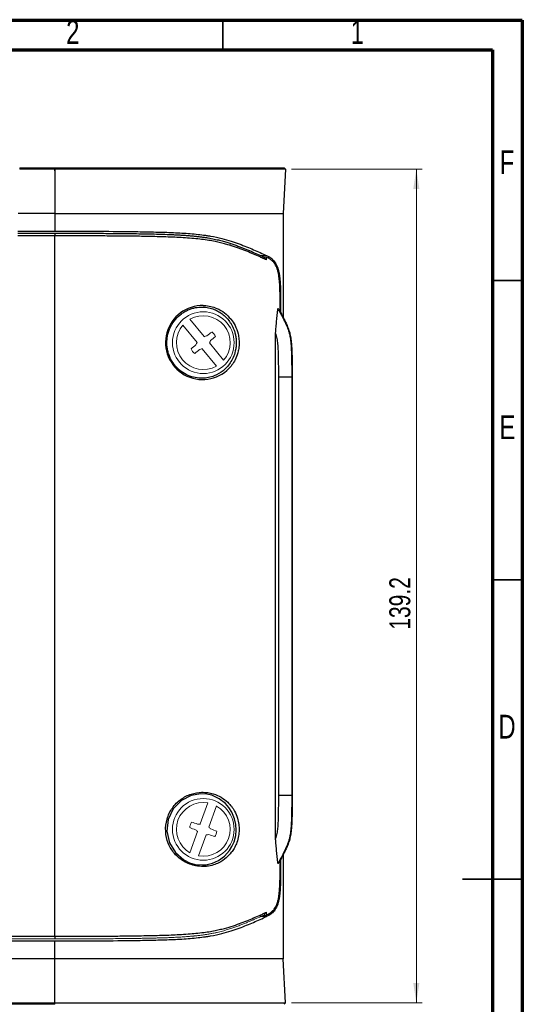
# Model space of a CAD drawing. Header units: millimetres. Extents: x 15 to 415, y 5 to 292.
# Tile 6 of 6: x 331 to 415, y 128 to 292. Entities that reach past the tile are written whole.
import ezdxf

# ---------------------------------------------------------------- set-up
doc = ezdxf.new("R2010")
doc.units = ezdxf.units.MM
doc.styles.add('SLDTEXTSTYLE0', font='TXT', dxfattribs={"width": 0.75})
doc.dimstyles.new('SLDDIMSTYLE0', dxfattribs={"dimtxt": 3.5, "dimasz": 3.302, "dimexe": 0, "dimexo": 0.0625, "dimgap": 0.875, "dimtad": 1, "dimdec": 1, "dimrnd": 1e-09, "dimzin": 12, "dimdsep": 46, "dimtxsty": 'SLDTEXTSTYLE0', "dimsah": 1, "dimcen": 0.09, "dimadec": 0, "dimazin": 3, "dimtfac": 1, "dimtdec": 1, "dimtofl": 0, "dimtmove": 0, "dimatfit": 3, "dimfxl": 1, "dimfrac": 2, "dimtolj": 1, "dimtzin": 12, "dimarcsym": 0})

# ---------------------------------------------------------------- blocks, each defined once
blk = doc.blocks.new('_D')
at = {"color": 7, "linetype": 'Continuous', "lineweight": 18}
for p, q in [((376.47, 267.09), (398.31, 267.09)), ((397.31, 267.09), (397.31, 127.88)), ((376.47, 127.88), (398.31, 127.88))]:
    blk.add_line(p, q, dxfattribs=at)
for points in [[(397.31, 267.09), (396.8, 263.79), (397.82, 263.79)], [(397.31, 127.88), (397.82, 131.18), (396.8, 131.18)]]:
    blk.add_solid(points, dxfattribs=at)
at = {"color": 7, "linetype": 'Continuous', "lineweight": 18, "insert": (392.8, 190.18), "char_height": 3.5, "attachment_point": 1, "rotation": 90, "style": 'SLDTEXTSTYLE0'}
blk.add_mtext('139.2', dxfattribs=at)

msp = doc.modelspace()

# ---------------------------------------------------------------- linework, layer by layer
at = {"color": 7, "linetype": 'Continuous', "lineweight": 70}
for p, q in [((15, 292), (415, 292)), ((415, 292), (415, 5)), ((20, 287), (410, 287)), ((410, 287), (410, 10))]:
    msp.add_line(p, q, dxfattribs=at)
at = {"color": 7, "linetype": 'Continuous', "lineweight": 35}
for p, q in [((365, 287), (365, 292)), ((410, 248.5), (415, 248.5)), ((410, 198.5), (415, 198.5)), ((415, 148.5), (405, 148.5)), ((410, 148.5), (415, 148.5))]:
    msp.add_line(p, q, dxfattribs=at)
at = {"color": 7, "linetype": 'Continuous', "lineweight": 25}
for p, q in [((331.1, 267.33), (336.97, 267.33)), ((336.97, 267.09), (331.1, 267.09)), ((336.97, 267.33), (336.97, 267.09)), ((336.97, 266.83), (336.97, 267.33)), ((336.97, 267.09), (336.97, 259.71)), ((375.47, 267.09), (375.07, 259.71)), ((336.97, 259.71), (330.84, 259.71)), ((336.97, 259.71), (336.97, 256.73)), ((375.07, 259.71), (375.07, 242.28)), ((330.81, 256.73), (336.97, 256.73)), ((330.81, 256.4), (336.97, 256.4)), ((336.97, 255.95), (330.81, 255.95)), ((336.97, 256.4), (336.97, 255.95)), ((336.97, 139), (336.97, 255.95)), ((374.56, 243.31), (374.56, 245.17)), ((374.66, 245.17), (374.66, 243.12)), ((373.82, 155.26), (373.82, 239.7)), ((374.34, 162.55), (374.34, 232.4)), ((374.34, 232.4), (376.51, 232.4)), ((376.51, 232.4), (376.51, 162.55)), ((376.51, 232.4), (376.6, 232.4)), ((376.6, 232.4), (376.6, 162.55)), ((374.34, 162.55), (376.51, 162.55)), ((376.51, 162.55), (376.6, 162.55)), ((374.56, 149.79), (374.56, 151.65)), ((374.66, 151.83), (374.66, 149.79)), ((375.07, 152.63), (375.07, 135.25)), ((159.17, 139), (336.97, 139)), ((159.17, 138.22), (336.97, 138.22)), ((336.97, 139), (336.97, 138.56)), ((336.97, 135.25), (336.97, 138.22)), ((336.97, 135.25), (159.17, 135.25)), ((336.97, 127.88), (336.97, 135.25)), ((375.47, 127.88), (375.07, 135.25)), ((159.17, 127.88), (336.97, 127.88)), ((336.97, 127.63), (159.17, 127.63)), ((336.97, 127.63), (336.97, 127.88))]:
    msp.add_line(p, q, dxfattribs=at)
at = {"color": 144, "linetype": 'Continuous', "lineweight": 18}
for p, q in [((331.1, 267.33), (331.1, 267.09)), ((371.86, 252.42), (372.29, 252.42)), ((372.29, 251.94), (372.29, 252.42)), ((359.52, 242.03), (361.9, 239.13)), ((358.34, 241.06), (360.72, 238.16)), ((361.58, 237.11), (363.96, 234.21)), ((362.76, 238.08), (365.14, 235.18)), ((362.52, 161.26), (361.25, 157.74)), ((363.96, 160.75), (362.69, 157.22)), ((360.79, 156.46), (359.52, 152.93)), ((362.23, 155.94), (360.96, 152.41)), ((372.29, 142.54), (371.86, 142.54)), ((372.29, 143.01), (372.29, 142.54)), ((336.97, 138.56), (159.17, 138.56))]:
    msp.add_line(p, q, dxfattribs=at)
at = {"color": 8, "linetype": 'Continuous', "lineweight": 25}
for p, q in [((371.3, 252.67), (372.31, 252.67)), ((372.31, 142.29), (371.3, 142.29))]:
    msp.add_line(p, q, dxfattribs=at)
at = {"color": 7, "linetype": 'Continuous', "lineweight": 25, "flags": 128}
for points in [[(375.22, 267.33), (375.35, 267.21), (375.47, 267.09)], [(362.17, 150.93), (362.17, 150.93), (363.3, 151.19), (364.3, 151.65), (365.28, 152.36), (366.13, 153.32), (366.53, 153.97), (366.88, 154.75), (367.16, 155.83), (367.25, 156.72), (367.2, 157.63), (366.98, 158.63), (366.52, 159.73), (366.02, 160.51), (365.44, 161.17), (364.42, 161.96), (363.17, 162.53), (362.32, 162.72), (361.34, 162.78), (359.7, 162.49), (358.08, 161.65), (356.73, 160.26), (355.89, 158.48), (355.67, 156.52), (356.09, 154.61), (357.08, 152.96), (358.52, 151.73), (359.43, 151.28), (360.39, 151), (361.59, 150.9), (361.59, 150.9)], [(375.47, 127.88), (375.35, 127.76), (375.24, 127.63)]]:
    msp.add_lwpolyline(points, dxfattribs=at)
at = {"color": 144, "linetype": 'Continuous', "lineweight": 18, "flags": 128}
for points in [[(371.86, 252.42), (372.07, 252.18), (372.29, 251.94)], [(372.29, 143.01), (372.08, 142.77), (371.86, 142.54)]]:
    msp.add_lwpolyline(points, dxfattribs=at)
at = {"color": 144, "linetype": 'Continuous', "lineweight": 18}
for centre in [(361.74, 238.12), (361.74, 156.84)]:
    msp.add_circle(centre, 5.15, dxfattribs=at)
at = {"color": 8, "linetype": 'Continuous', "lineweight": 25}
msp.add_arc((361.62, 238.14), 6.18, 88.8808, 315.8997, dxfattribs=at)
at = {"color": 144, "linetype": 'Continuous', "lineweight": 18}
for centre, radius, start, end in [((361.74, 238.12), 4.49, 319.1257, 119.6013), ((361.74, 238.12), 4.49, 139.1257, 299.6013), ((386.07, 157.86), 84.78, 106.2538, 106.5669), ((411.68, 177.38), 79.13, 127.8084, 128.5663), ((287.79, 277.67), 84.78, 332.16, 332.4732), ((311.94, 298.96), 79.13, 310.1607, 310.9186), ((361.74, 238.12), 2.29, 27.3236, 51.4033), ((411.54, 177.27), 79.13, 130.1607, 130.9186), ((361.74, 238.12), 2.29, 207.3236, 231.4033), ((311.8, 298.85), 79.13, 307.8084, 308.5663), ((435.69, 198.57), 84.78, 152.16, 152.4732), ((337.41, 318.38), 84.78, 286.2538, 286.5669), ((361.74, 156.84), 4.49, 79.9505, 240.4261), ((361.74, 156.84), 4.49, 259.9505, 60.4261), ((361.74, 156.84), 2.29, 148.1485, 172.2281), ((335.01, 82.9), 79.13, 70.9855, 71.7434), ((388.31, 230.84), 79.13, 248.6332, 249.3911), ((418.19, 218.86), 84.78, 227.0786, 227.3918), ((365.67, 73.07), 84.78, 92.9849, 93.298), ((305.29, 94.82), 84.78, 47.0786, 47.3918), ((335.17, 82.84), 79.13, 68.6332, 69.3911), ((361.74, 156.84), 2.29, 328.1485, 352.2281), ((357.81, 240.61), 84.78, 272.9849, 273.298), ((388.47, 230.78), 79.13, 250.9855, 251.7434)]:
    msp.add_arc(centre, radius, start, end, dxfattribs=at)
at = {"color": 7, "linetype": 'Continuous', "lineweight": 25}
for points, knots in [([(336.97, 267.33), (337.56, 267.33), (338.72, 267.33), (340.47, 267.33), (342.22, 267.33), (343.96, 267.33), (345.71, 267.33), (347.45, 267.33), (348.91, 267.33), (350.07, 267.33), (350.94, 267.33), (351.81, 267.33), (352.62, 267.33), (353.49, 267.33), (354.23, 267.33), (354.9, 267.33), (355.47, 267.33), (356.16, 267.33), (356.96, 267.33), (357.66, 267.33), (358.21, 267.33), (358.62, 267.33), (359.03, 267.33), (359.41, 267.33), (359.81, 267.33), (360.18, 267.33), (360.59, 267.33), (360.96, 267.33), (361.35, 267.33), (361.71, 267.33), (362.05, 267.33), (362.39, 267.33), (362.72, 267.33), (363.07, 267.33), (363.38, 267.33), (363.77, 267.33), (364.21, 267.33), (364.74, 267.33), (365.24, 267.33), (365.71, 267.33), (366.16, 267.33), (366.56, 267.33), (366.97, 267.33), (367.37, 267.33), (367.78, 267.33), (368.15, 267.33), (368.52, 267.33), (369, 267.33), (369.58, 267.33), (370.47, 267.33), (371.55, 267.33), (372.8, 267.33), (373.82, 267.33), (374.63, 267.33), (375.02, 267.33), (375.22, 267.33)], [0, 0, 0, 0, 0.031269, 0.062533, 0.093792, 0.125046, 0.156297, 0.187547, 0.218803, 0.234436, 0.250077, 0.265728, 0.281391, 0.293904, 0.312632, 0.321533, 0.330424, 0.343747, 0.359279, 0.37482, 0.382606, 0.39041, 0.398239, 0.406102, 0.412424, 0.421932, 0.428234, 0.437639, 0.445442, 0.453227, 0.461005, 0.468786, 0.476579, 0.484394, 0.494862, 0.500122, 0.515916, 0.5316, 0.547214, 0.562792, 0.578357, 0.593922, 0.60638, 0.625082, 0.640684, 0.656302, 0.671937, 0.687583, 0.718856, 0.750111, 0.812593, 0.875063, 0.93753, 0.968765, 1, 1, 1, 1]), ([(375.47, 267.09), (375.46, 267.09), (375.45, 267.09), (375.44, 267.09), (374.74, 267.09), (374.14, 267.09), (373.07, 267.09), (372.59, 267.09), (371.72, 267.09), (371.33, 267.09), (370.6, 267.09), (370.26, 267.09), (369.33, 267.09), (368.79, 267.09), (367.8, 267.09), (367.35, 267.09), (366.5, 267.09), (366.1, 267.09), (365.32, 267.09), (364.94, 267.09), (363.81, 267.09), (363.05, 267.09), (361.41, 267.09), (360.53, 267.09), (358.98, 267.09), (358.43, 267.09), (357.2, 267.09), (356.53, 267.09), (355.02, 267.09), (354.18, 267.09), (352.21, 267.09), (351.1, 267.09), (349.07, 267.09), (348.33, 267.09), (346.7, 267.09), (345.81, 267.09), (343.79, 267.09), (342.67, 267.09), (340.11, 267.09), (338.66, 267.09), (336.97, 267.09)], [-0.000533, -0.000533, -0.000533, -0.000533, 0, 0, 0, 0.03125, 0.03125, 0.0625, 0.0625, 0.09375, 0.09375, 0.125, 0.125, 0.1875, 0.1875, 0.25, 0.25, 0.3125, 0.3125, 0.375, 0.375, 0.5, 0.5, 0.625, 0.625, 0.6875, 0.6875, 0.75, 0.75, 0.8125, 0.8125, 0.875, 0.875, 0.90625, 0.90625, 0.9375, 0.9375, 0.96875, 0.96875, 1, 1, 1, 1]), ([(336.97, 259.71), (338.66, 259.71), (340.1, 259.71), (342.66, 259.71), (343.78, 259.71), (345.79, 259.71), (346.69, 259.71), (348.31, 259.71), (349.04, 259.71), (350.39, 259.71), (351, 259.71), (352.14, 259.71), (352.66, 259.71), (354.12, 259.71), (354.95, 259.71), (356.44, 259.71), (357.1, 259.71), (358.3, 259.71), (358.84, 259.71), (360.35, 259.71), (361.2, 259.71), (362.39, 259.71), (362.77, 259.71), (363.52, 259.71), (363.89, 259.71), (364.63, 259.71), (365, 259.71), (365.77, 259.71), (366.16, 259.71), (367, 259.71), (367.45, 259.71), (368.19, 259.71), (368.45, 259.71), (368.99, 259.71), (369.28, 259.71), (369.91, 259.71), (370.24, 259.71), (370.97, 259.71), (371.36, 259.71), (372.23, 259.71), (372.71, 259.71), (373.78, 259.71), (374.38, 259.71), (375.07, 259.71)], [0, 0, 0, 0, 0.03125, 0.03125, 0.0625, 0.0625, 0.09375, 0.09375, 0.125, 0.125, 0.15625, 0.15625, 0.1875, 0.1875, 0.25, 0.25, 0.3125, 0.3125, 0.375, 0.375, 0.5, 0.5, 0.5625, 0.5625, 0.625, 0.625, 0.6875, 0.6875, 0.75, 0.75, 0.8125, 0.8125, 0.84375, 0.84375, 0.875, 0.875, 0.90625, 0.90625, 0.9375, 0.9375, 0.96875, 0.96875, 1, 1, 1, 1]), ([(336.97, 256.73), (338.97, 256.73), (340.97, 256.73), (344.97, 256.72), (346.97, 256.71), (349.97, 256.67), (350.97, 256.66), (352.95, 256.62), (353.94, 256.6), (355.9, 256.54), (356.87, 256.5), (358.3, 256.42), (358.77, 256.39), (359.69, 256.32), (360.14, 256.28), (360.99, 256.19), (361.4, 256.14), (361.99, 256.06), (362.19, 256.03), (362.56, 255.98), (362.75, 255.95), (363.64, 255.79), (364.26, 255.66), (365.39, 255.37), (365.91, 255.22), (366.87, 254.92), (367.31, 254.76), (368.6, 254.29), (369.38, 253.97), (370.88, 253.32), (371.6, 253), (372.31, 252.67)], [0, 0, 0, 0, 0.125, 0.125, 0.25, 0.25, 0.3125, 0.3125, 0.375, 0.375, 0.4375, 0.4375, 0.46875, 0.46875, 0.5, 0.5, 0.53125, 0.53125, 0.546875, 0.546875, 0.5625, 0.5625, 0.625, 0.625, 0.6875, 0.6875, 0.75, 0.75, 0.875, 0.875, 1, 1, 1, 1]), ([(336.97, 256.4), (337.47, 256.4), (338.45, 256.4), (340.42, 256.39), (342.87, 256.39), (345.23, 256.38), (347.2, 256.36), (348.67, 256.35), (350.24, 256.33), (351.71, 256.31), (353.18, 256.28), (354.63, 256.24), (355.83, 256.2), (356.78, 256.16), (357.49, 256.12), (358.18, 256.08), (358.87, 256.04), (359.55, 255.98), (360.21, 255.92), (360.85, 255.86), (361.45, 255.78), (362.03, 255.7), (362.57, 255.61), (363.09, 255.52), (363.58, 255.42), (364.04, 255.32), (364.62, 255.18), (365.29, 255), (366.02, 254.78), (366.71, 254.55), (367.36, 254.32), (367.98, 254.09), (368.77, 253.77), (369.72, 253.38), (370.62, 252.98), (371.33, 252.66), (371.68, 252.5), (371.86, 252.42)], [0, 0, 0, 0, 0.031204, 0.062404, 0.12479, 0.18716, 0.212107, 0.249532, 0.280732, 0.311958, 0.34321, 0.374347, 0.405363, 0.420845, 0.436329, 0.45184, 0.467416, 0.483109, 0.498955, 0.514715, 0.530382, 0.546025, 0.561708, 0.577487, 0.593308, 0.609023, 0.62467, 0.655871, 0.68706, 0.718295, 0.749598, 0.780951, 0.812278, 0.874877, 0.937443, 0.967819, 1, 1, 1, 1]), ([(372.29, 251.94), (372.11, 252.03), (371.76, 252.19), (371.05, 252.51), (370.14, 252.91), (369.19, 253.3), (368.39, 253.62), (367.77, 253.85), (367.12, 254.09), (366.43, 254.32), (365.68, 254.54), (364.87, 254.76), (363.97, 254.97), (362.95, 255.16), (361.79, 255.33), (360.51, 255.48), (359.13, 255.59), (357.23, 255.71), (354.79, 255.8), (351.83, 255.87), (348.93, 255.91), (345.96, 255.93), (343.05, 255.95), (340, 255.95), (338.02, 255.95), (336.97, 255.95)], [0, 0, 0, 0, 0.031735, 0.062053, 0.124149, 0.186331, 0.217482, 0.248694, 0.279909, 0.311118, 0.342364, 0.373734, 0.405401, 0.43752, 0.469533, 0.501656, 0.533861, 0.565428, 0.627794, 0.690141, 0.752309, 0.809267, 0.876219, 0.934443, 1, 1, 1, 1]), ([(372.31, 252.67), (372.37, 252.64), (372.49, 252.58), (372.67, 252.49), (372.84, 252.38), (373, 252.27), (373.16, 252.16), (373.34, 252), (373.54, 251.79), (373.85, 251.38), (374.12, 250.82), (374.33, 250.07), (374.45, 249.44), (374.53, 248.75), (374.59, 248.01), (374.63, 247.16), (374.65, 246.21), (374.66, 245.53), (374.66, 245.17)], [0, 0, 0, 0, 0.046083, 0.090651, 0.133512, 0.174477, 0.213365, 0.250008, 0.315439, 0.375454, 0.50042, 0.561571, 0.625753, 0.685021, 0.751124, 0.823214, 0.906073, 1, 1, 1, 1]), ([(374.56, 245.17), (374.56, 245.35), (374.56, 245.69), (374.56, 246.2), (374.55, 246.68), (374.53, 247.12), (374.52, 247.53), (374.49, 248.04), (374.44, 248.62), (374.36, 249.29), (374.25, 249.9), (374.05, 250.63), (373.78, 251.17), (373.49, 251.56), (373.27, 251.79), (373.04, 251.98), (372.82, 252.14), (372.66, 252.23), (372.58, 252.28)], [0, 0, 0, 0, 0.052001, 0.101007, 0.147048, 0.19016, 0.230387, 0.267779, 0.338951, 0.40281, 0.472088, 0.538103, 0.672849, 0.737315, 0.807635, 0.866813, 0.931133, 1, 1, 1, 1]), ([(361.59, 244.06), (361.22, 244.07), (360.84, 244.04), (360.24, 243.93), (360.04, 243.88), (359.63, 243.75), (359.43, 243.68), (359.04, 243.51), (358.84, 243.41), (358.45, 243.19), (358.26, 243.06), (357.72, 242.66), (357.38, 242.35), (356.78, 241.64), (356.53, 241.26), (356.1, 240.43), (355.94, 239.98), (355.77, 239.3), (355.73, 239.07), (355.68, 238.61), (355.66, 238.37), (355.66, 237.66), (355.71, 237.2), (355.87, 236.51), (355.94, 236.29), (356.1, 235.85), (356.19, 235.63), (356.4, 235.22), (356.52, 235.02), (356.78, 234.63), (356.92, 234.44), (357.36, 233.91), (357.69, 233.6), (358.42, 233.05), (358.81, 232.83), (359.6, 232.48), (360.01, 232.36), (360.81, 232.2), (361.19, 232.17), (361.94, 232.18), (362.28, 232.22), (362.94, 232.35), (363.25, 232.45), (364.11, 232.78), (364.6, 233.08), (365.27, 233.62), (365.48, 233.82), (365.88, 234.26), (366.07, 234.49), (366.41, 235.02), (366.58, 235.31), (366.87, 235.97), (367, 236.33), (367.14, 236.96), (367.18, 237.17), (367.23, 237.63), (367.25, 237.86), (367.25, 238.21), (367.24, 238.33), (367.23, 238.56), (367.22, 238.68), (367.18, 239.02), (367.15, 239.24), (367.05, 239.66), (367, 239.86), (366.88, 240.23), (366.81, 240.4), (366.67, 240.73), (366.59, 240.89), (366.43, 241.18), (366.34, 241.32), (366.08, 241.72), (365.89, 241.97), (365.49, 242.41), (365.28, 242.6), (364.84, 242.97), (364.61, 243.13), (364.11, 243.43), (363.84, 243.56), (363.26, 243.79), (362.96, 243.88), (362.31, 244.01), (361.97, 244.06), (361.59, 244.06)], [0, 0, 0, 0, 0.03125, 0.03125, 0.046875, 0.046875, 0.0625, 0.0625, 0.078125, 0.078125, 0.09375, 0.09375, 0.125, 0.125, 0.15625, 0.15625, 0.1875, 0.1875, 0.203125, 0.203125, 0.21875, 0.21875, 0.25, 0.25, 0.265625, 0.265625, 0.28125, 0.28125, 0.296875, 0.296875, 0.3125, 0.3125, 0.34375, 0.34375, 0.375, 0.375, 0.40625, 0.40625, 0.4375, 0.4375, 0.46875, 0.46875, 0.5, 0.5, 0.5625, 0.5625, 0.59375, 0.59375, 0.625, 0.625, 0.65625, 0.65625, 0.6875, 0.6875, 0.703125, 0.703125, 0.71875, 0.71875, 0.726563, 0.726563, 0.734375, 0.734375, 0.75, 0.75, 0.765625, 0.765625, 0.78125, 0.78125, 0.796875, 0.796875, 0.8125, 0.8125, 0.84375, 0.84375, 0.875, 0.875, 0.90625, 0.90625, 0.9375, 0.9375, 0.96875, 0.96875, 1, 1, 1, 1]), ([(373.82, 239.7), (373.82, 239.78), (373.83, 239.95), (373.86, 240.3), (373.91, 240.9), (373.99, 241.76), (374.09, 242.78), (374.16, 243.46), (374.19, 243.8)], [0, 0, 0, 0, 0.05981, 0.124998, 0.249986, 0.499988, 0.749994, 1, 1, 1, 1]), ([(374.19, 243.8), (374.19, 243.8), (374.19, 243.8), (374.19, 243.8), (374.32, 243.64), (374.44, 243.47), (374.56, 243.31)], [0.001181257, 0.001181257, 0.001181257, 0.001181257, 0.001186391, 0.001186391, 0.001186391, 0.002372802, 0.002372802, 0.002372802, 0.002372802]), ([(374.19, 243.8), (374.25, 243.7), (374.3, 243.61), (374.57, 243.11), (374.75, 242.79), (375.04, 242.24), (375.16, 242), (375.37, 241.58), (375.46, 241.39), (375.69, 240.88), (375.8, 240.59), (375.99, 240.05), (376.07, 239.8), (376.19, 239.27), (376.24, 239.01), (376.33, 238.39), (376.37, 238.05), (376.41, 237.41), (376.43, 237.17), (376.45, 236.62), (376.46, 236.3), (376.48, 235.55), (376.49, 235.11), (376.5, 234), (376.51, 233.33), (376.51, 232.4)], [0.0485344, 0.0485344, 0.0485344, 0.0485344, 0.0625, 0.0625, 0.125, 0.125, 0.1875, 0.1875, 0.25, 0.25, 0.375, 0.375, 0.5, 0.5, 0.625, 0.625, 0.75, 0.75, 0.8125, 0.8125, 0.875, 0.875, 0.9375, 0.9375, 1, 1, 1, 1]), ([(366.32, 242.08), (366.35, 242.05), (366.64, 241.77), (367.07, 241), (367.53, 239.87), (367.73, 238.67), (367.74, 237.64), (367.56, 236.53), (367.2, 235.5), (366.67, 234.59), (366.3, 234.05), (366.06, 233.84), (366.06, 233.84)], [0, 0, 0, 0, 0.015677, 0.172175, 0.329502, 0.422592, 0.51622, 0.601264, 0.739164, 0.866377, 0.996643, 1, 1, 1, 1]), ([(374.56, 243.31), (374.72, 243.02), (374.86, 242.78), (375.12, 242.28), (375.24, 242.04), (375.45, 241.62), (375.54, 241.43), (375.77, 240.91), (375.89, 240.62), (376.08, 240.08), (376.15, 239.82), (376.28, 239.29), (376.33, 239.02), (376.42, 238.4), (376.46, 238.06), (376.5, 237.41), (376.52, 237.17), (376.54, 236.62), (376.55, 236.31), (376.57, 235.55), (376.58, 235.11), (376.59, 234), (376.6, 233.33), (376.6, 232.4)], [0.075947, 0.075947, 0.075947, 0.075947, 0.125, 0.125, 0.1875, 0.1875, 0.25, 0.25, 0.375, 0.375, 0.5, 0.5, 0.625, 0.625, 0.75, 0.75, 0.8125, 0.8125, 0.875, 0.875, 0.9375, 0.9375, 1, 1, 1, 1]), ([(374.34, 232.4), (374.34, 233.02), (374.33, 233.93), (374.32, 235.15), (374.3, 236.07), (374.27, 236.99), (374.21, 237.9), (374.11, 238.66), (373.98, 239.19), (373.89, 239.48), (373.84, 239.62), (373.82, 239.7)], [0, 0, 0, 0, 0.249837, 0.374723, 0.499583, 0.624426, 0.74934, 0.874796, 0.937449, 0.967978, 1, 1, 1, 1]), ([(373.82, 155.26), (373.84, 155.33), (373.89, 155.48), (373.98, 155.77), (374.11, 156.29), (374.21, 157.05), (374.27, 157.97), (374.3, 158.89), (374.32, 159.8), (374.33, 161.03), (374.34, 161.94), (374.34, 162.55)], [0, 0, 0, 0, 0.031985, 0.062551, 0.125204, 0.25066, 0.375574, 0.500417, 0.625277, 0.750163, 1, 1, 1, 1]), ([(376.51, 162.55), (376.51, 161.63), (376.5, 160.96), (376.49, 159.84), (376.48, 159.41), (376.46, 158.65), (376.45, 158.34), (376.43, 157.79), (376.41, 157.55), (376.37, 156.91), (376.33, 156.57), (376.24, 155.95), (376.19, 155.68), (376.07, 155.16), (375.99, 154.91), (375.8, 154.37), (375.69, 154.08), (375.46, 153.57), (375.37, 153.38), (375.16, 152.96), (375.04, 152.72), (374.75, 152.17), (374.57, 151.84), (374.3, 151.35), (374.25, 151.26), (374.19, 151.16)], [0, 0, 0, 0, 0.0625, 0.0625, 0.125, 0.125, 0.1875, 0.1875, 0.25, 0.25, 0.375, 0.375, 0.5, 0.5, 0.625, 0.625, 0.75, 0.75, 0.8125, 0.8125, 0.875, 0.875, 0.9375, 0.9375, 0.9514655, 0.9514655, 0.9514655, 0.9514655]), ([(376.6, 162.55), (376.6, 161.63), (376.59, 160.96), (376.58, 159.84), (376.57, 159.4), (376.55, 158.65), (376.54, 158.34), (376.52, 157.79), (376.5, 157.55), (376.46, 156.9), (376.42, 156.55), (376.33, 155.94), (376.28, 155.67), (376.15, 155.14), (376.08, 154.88), (375.89, 154.33), (375.77, 154.05), (375.54, 153.53), (375.45, 153.34), (375.24, 152.92), (375.12, 152.68), (374.86, 152.18), (374.72, 151.94), (374.56, 151.65)], [0, 0, 0, 0, 0.0625, 0.0625, 0.125, 0.125, 0.1875, 0.1875, 0.25, 0.25, 0.375, 0.375, 0.5, 0.5, 0.625, 0.625, 0.75, 0.75, 0.8125, 0.8125, 0.875, 0.875, 0.924053, 0.924053, 0.924053, 0.924053]), ([(366.28, 160.85), (366.33, 160.8), (366.59, 160.52), (367, 159.85), (367.44, 158.86), (367.69, 157.75), (367.75, 156.71), (367.65, 155.65), (367.38, 154.67), (366.99, 153.84), (366.68, 153.29), (366.46, 153.06), (366.41, 153.01)], [0, 0, 0, 0, 0.032484, 0.169211, 0.321628, 0.434877, 0.527565, 0.620296, 0.747966, 0.857301, 0.969342, 1, 1, 1, 1]), ([(374.19, 151.16), (374.16, 151.5), (374.09, 152.18), (373.99, 153.2), (373.91, 154.06), (373.86, 154.66), (373.83, 155), (373.82, 155.18), (373.82, 155.26)], [0, 0, 0, 0, 0.250012, 0.500023, 0.750012, 0.874988, 0.94017, 1, 1, 1, 1]), ([(374.56, 151.65), (374.44, 151.48), (374.32, 151.32), (374.19, 151.16), (374.19, 151.16), (374.19, 151.16), (374.19, 151.16)], [0, 0, 0, 0, 0.001186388, 0.001186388, 0.001186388, 0.001191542, 0.001191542, 0.001191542, 0.001191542]), ([(374.66, 149.79), (374.66, 149.63), (374.66, 149.32), (374.65, 148.86), (374.64, 148.43), (374.63, 148.03), (374.62, 147.64), (374.6, 147.28), (374.58, 146.8), (374.53, 146.22), (374.45, 145.53), (374.33, 144.9), (374.12, 144.14), (373.85, 143.58), (373.55, 143.17), (373.29, 142.91), (373, 142.68), (372.67, 142.46), (372.43, 142.35), (372.31, 142.29)], [0, 0, 0, 0, 0.0415138, 0.0809813, 0.1184195, 0.153848, 0.1872898, 0.2187718, 0.2483257, 0.3143484, 0.373545, 0.4378126, 0.4990075, 0.6239625, 0.6837709, 0.748955, 0.8247552, 0.9089338, 1, 1, 1, 1]), ([(372.58, 142.68), (372.63, 142.71), (372.72, 142.76), (372.87, 142.85), (373, 142.95), (373.13, 143.05), (373.29, 143.19), (373.49, 143.39), (373.78, 143.78), (374.05, 144.32), (374.25, 145.05), (374.36, 145.66), (374.44, 146.33), (374.5, 147.05), (374.54, 147.86), (374.56, 148.78), (374.56, 149.44), (374.56, 149.79)], [0, 0, 0, 0, 0.041559, 0.081592, 0.119965, 0.156553, 0.191238, 0.261807, 0.326515, 0.461275, 0.527217, 0.59643, 0.66033, 0.731625, 0.809358, 0.898709, 1, 1, 1, 1]), ([(336.97, 139), (337.69, 139), (339.06, 139), (341.03, 139), (343.37, 139.01), (345.96, 139.02), (348.93, 139.05), (351.83, 139.09), (354.34, 139.14), (356.29, 139.21), (357.78, 139.28), (359.17, 139.37), (360.56, 139.49), (361.81, 139.63), (362.96, 139.8), (363.97, 139.99), (365.17, 140.27), (366.45, 140.64), (367.78, 141.1), (369, 141.57), (370.14, 142.05), (371.05, 142.45), (371.76, 142.77), (372.11, 142.93), (372.29, 143.01)], [0, 0, 0, 0, 0.044519, 0.0857, 0.123791, 0.190775, 0.24771, 0.309881, 0.372229, 0.405902, 0.434627, 0.468954, 0.498394, 0.531628, 0.562515, 0.594629, 0.62629, 0.688882, 0.751303, 0.813664, 0.875847, 0.937945, 0.968263, 1, 1, 1, 1]), ([(336.97, 138.22), (338.97, 138.22), (340.97, 138.23), (344.97, 138.24), (346.97, 138.25), (349.97, 138.29), (350.97, 138.3), (352.95, 138.34), (353.94, 138.36), (355.9, 138.42), (356.87, 138.46), (358.3, 138.54), (358.77, 138.57), (359.69, 138.64), (360.14, 138.68), (360.99, 138.77), (361.4, 138.82), (361.99, 138.9), (362.19, 138.92), (362.56, 138.98), (362.75, 139.01), (363.64, 139.17), (364.26, 139.3), (365.39, 139.59), (365.91, 139.74), (366.87, 140.04), (367.31, 140.2), (368.6, 140.67), (369.38, 140.99), (370.88, 141.64), (371.6, 141.96), (372.31, 142.29)], [0, 0, 0, 0, 0.125, 0.125, 0.25, 0.25, 0.3125, 0.3125, 0.375, 0.375, 0.4375, 0.4375, 0.46875, 0.46875, 0.5, 0.5, 0.53125, 0.53125, 0.546875, 0.546875, 0.5625, 0.5625, 0.625, 0.625, 0.6875, 0.6875, 0.75, 0.75, 0.875, 0.875, 1, 1, 1, 1]), ([(375.07, 135.25), (374.38, 135.25), (373.78, 135.25), (372.71, 135.25), (372.23, 135.25), (371.36, 135.25), (370.97, 135.25), (370.24, 135.25), (369.91, 135.25), (368.97, 135.25), (368.43, 135.25), (367.45, 135.25), (367, 135.25), (366.16, 135.25), (365.77, 135.25), (365, 135.25), (364.63, 135.25), (363.52, 135.25), (362.79, 135.25), (361.2, 135.25), (360.35, 135.25), (358.84, 135.25), (358.3, 135.25), (357.1, 135.25), (356.44, 135.25), (354.95, 135.25), (354.12, 135.25), (352.17, 135.25), (351.06, 135.25), (349.04, 135.25), (348.31, 135.25), (346.69, 135.25), (345.79, 135.25), (343.78, 135.25), (342.66, 135.25), (340.1, 135.25), (338.66, 135.25), (336.97, 135.25)], [0, 0, 0, 0, 0.03125, 0.03125, 0.0625, 0.0625, 0.09375, 0.09375, 0.125, 0.125, 0.1875, 0.1875, 0.25, 0.25, 0.3125, 0.3125, 0.375, 0.375, 0.5, 0.5, 0.625, 0.625, 0.6875, 0.6875, 0.75, 0.75, 0.8125, 0.8125, 0.875, 0.875, 0.90625, 0.90625, 0.9375, 0.9375, 0.96875, 0.96875, 1, 1, 1, 1]), ([(336.97, 127.88), (338.66, 127.88), (340.11, 127.88), (342.67, 127.88), (343.79, 127.88), (345.81, 127.88), (346.7, 127.88), (348.33, 127.88), (349.07, 127.88), (351.1, 127.88), (352.21, 127.88), (354.18, 127.88), (355.02, 127.88), (356.53, 127.88), (357.2, 127.88), (358.43, 127.88), (358.98, 127.88), (360.53, 127.88), (361.41, 127.88), (363.05, 127.88), (363.81, 127.88), (364.94, 127.88), (365.32, 127.88), (366.1, 127.88), (366.5, 127.88), (367.35, 127.88), (367.8, 127.88), (368.79, 127.88), (369.33, 127.88), (370.26, 127.88), (370.6, 127.88), (371.33, 127.88), (371.72, 127.88), (372.59, 127.88), (373.07, 127.88), (374.14, 127.88), (374.74, 127.88), (375.44, 127.88), (375.45, 127.88), (375.46, 127.88), (375.47, 127.88)], [-0.000532, -0.000532, -0.000532, -0.000532, 0.030718, 0.030718, 0.061968, 0.061968, 0.093218, 0.093218, 0.124468, 0.124468, 0.186968, 0.186968, 0.249468, 0.249468, 0.311968, 0.311968, 0.374468, 0.374468, 0.499468, 0.499468, 0.624468, 0.624468, 0.686968, 0.686968, 0.749468, 0.749468, 0.811968, 0.811968, 0.874468, 0.874468, 0.905718, 0.905718, 0.936968, 0.936968, 0.968218, 0.968218, 0.999468, 0.999468, 0.999468, 1, 1, 1, 1])]:
    msp.add_open_spline(points, degree=3, knots=knots, dxfattribs=at)
for points in [[(372.29, 252.42), (372.39, 252.38), (372.48, 252.33), (372.58, 252.28)], [(372.29, 142.54), (372.39, 142.58), (372.48, 142.63), (372.58, 142.68)]]:
    msp.add_open_spline(points, degree=3, dxfattribs=at)
at = {"color": 8, "linetype": 'Continuous', "lineweight": 25}
for points, knots in [([(361.74, 244.32), (361.79, 244.32), (362.23, 244.31), (363.02, 244.19), (364.19, 243.81), (365.32, 243.17), (366, 242.44), (366.32, 242.08)], [0, 0, 0, 0, 0.024038, 0.213751, 0.408662, 0.71118, 1, 1, 1, 1]), ([(361.74, 150.64), (361.32, 150.66), (360.59, 150.69), (359.46, 151.01), (358.22, 151.6), (356.88, 152.72), (355.8, 154.48), (355.35, 156.5), (355.59, 158.59), (356.49, 160.48), (357.95, 161.95), (359.72, 162.83), (361.29, 163.08), (362.51, 163), (363.62, 162.75), (364.76, 162.23), (365.67, 161.57), (366.13, 161.03), (366.28, 160.85)], [0, 0, 0, 0, 0.054261, 0.094635, 0.136455, 0.208835, 0.280286, 0.352574, 0.425404, 0.498459, 0.571479, 0.644114, 0.716524, 0.762225, 0.809093, 0.884857, 0.962673, 1, 1, 1, 1]), ([(366.41, 153.01), (366.14, 152.68), (365.54, 151.97), (364.53, 151.32), (363.44, 150.88), (362.55, 150.68), (361.95, 150.65), (361.74, 150.64)], [0, 0, 0, 0, 0.240484, 0.527894, 0.713203, 0.902075, 1, 1, 1, 1])]:
    msp.add_open_spline(points, degree=3, knots=knots, dxfattribs=at)
msp.add_open_spline([(361.59, 150.9), (361.69, 150.9), (361.89, 150.91), (362.07, 150.92), (362.17, 150.93)], degree=3, dxfattribs=at)
at = {"color": 144, "linetype": 'Continuous', "lineweight": 18}
msp.add_open_spline([(336.97, 138.56), (338.01, 138.56), (339.05, 138.56), (340.61, 138.57), (341.13, 138.57), (342.16, 138.57), (342.68, 138.57), (343.72, 138.57), (344.24, 138.58), (345.27, 138.58), (345.79, 138.58), (346.83, 138.59), (347.35, 138.6), (348.38, 138.61), (348.9, 138.61), (349.94, 138.62), (350.45, 138.63), (351.23, 138.64), (351.49, 138.65), (351.87, 138.65), (352, 138.66), (352.26, 138.66), (352.39, 138.66), (352.78, 138.67), (353.04, 138.68), (353.55, 138.69), (353.81, 138.7), (354.32, 138.71), (354.57, 138.72), (355.08, 138.73), (355.33, 138.74), (355.84, 138.76), (356.09, 138.77), (356.59, 138.79), (356.84, 138.8), (357.34, 138.83), (357.58, 138.84), (358.07, 138.87), (358.31, 138.88), (358.8, 138.92), (359.04, 138.93), (359.39, 138.96), (359.51, 138.97), (359.69, 138.99), (359.75, 138.99), (359.86, 139), (359.92, 139.01), (360.04, 139.02), (360.1, 139.03), (360.21, 139.04), (360.27, 139.04), (360.44, 139.06), (360.55, 139.07), (360.88, 139.11), (361.1, 139.13), (361.52, 139.19), (361.72, 139.21), (362.12, 139.27), (362.31, 139.3), (362.6, 139.35), (362.69, 139.37), (362.87, 139.4), (362.96, 139.41), (363.14, 139.45), (363.23, 139.47), (363.4, 139.5), (363.49, 139.52), (363.66, 139.55), (363.74, 139.57), (363.9, 139.61), (363.98, 139.62), (364.21, 139.68), (364.37, 139.71), (364.66, 139.79), (364.8, 139.83), (365.08, 139.9), (365.22, 139.94), (365.49, 140.02), (365.62, 140.06), (365.88, 140.13), (366, 140.17), (366.37, 140.29), (366.61, 140.37), (366.96, 140.49), (367.07, 140.54), (367.3, 140.62), (367.41, 140.66), (367.63, 140.74), (367.74, 140.78), (367.96, 140.86), (368.06, 140.9), (368.38, 141.03), (368.59, 141.11), (369, 141.28), (369.2, 141.36), (369.59, 141.53), (369.79, 141.61), (370.18, 141.78), (370.37, 141.86), (370.94, 142.12), (371.31, 142.28), (371.74, 142.48), (371.8, 142.51), (371.86, 142.54)], degree=3, knots=[0, 0, 0, 0, 0.00311165, 0.00311165, 0.00466747, 0.00466747, 0.0062233, 0.0062233, 0.00777912, 0.00777912, 0.00933495, 0.00933495, 0.01089077, 0.01089077, 0.01244659, 0.01244659, 0.01400242, 0.01400242, 0.01478033, 0.01478033, 0.01516929, 0.01516929, 0.01555824, 0.01555824, 0.01633615, 0.01633615, 0.01711407, 0.01711407, 0.01789198, 0.01789198, 0.01866989, 0.01866989, 0.0194478, 0.0194478, 0.02022571, 0.02022571, 0.02100363, 0.02100363, 0.02178154, 0.02178154, 0.02255945, 0.02255945, 0.02294841, 0.02294841, 0.02314288, 0.02314288, 0.02333736, 0.02333736, 0.02353184, 0.02353184, 0.02372632, 0.02372632, 0.02411527, 0.02411527, 0.02489319, 0.02489319, 0.0256711, 0.0256711, 0.02644901, 0.02644901, 0.02683797, 0.02683797, 0.02722692, 0.02722692, 0.02761588, 0.02761588, 0.02800484, 0.02800484, 0.02839379, 0.02839379, 0.02878275, 0.02878275, 0.02956066, 0.02956066, 0.03033857, 0.03033857, 0.03111648, 0.03111648, 0.0318944, 0.0318944, 0.03267231, 0.03267231, 0.03422813, 0.03422813, 0.03500604, 0.03500604, 0.03578396, 0.03578396, 0.03656187, 0.03656187, 0.03733978, 0.03733978, 0.0388956, 0.0388956, 0.04045143, 0.04045143, 0.04200725, 0.04200725, 0.04356308, 0.04356308, 0.04667473, 0.04667473, 0.04718735, 0.04718735, 0.04718735, 0.04718735], dxfattribs=at)

# ---------------------------------------------------------------- texts
at = {"color": 7, "linetype": 'Continuous', "lineweight": 0, "char_height": 3.97, "attachment_point": 2, "style": 'SLDTEXTSTYLE0'}
for s, insert in [('2', (339.96, 291.98)), ('1', (387.46, 291.98)), ('F', (412.46, 270.23)), ('E', (412.51, 225.98)), ('D', (412.45, 175.98))]:
    msp.add_mtext(s, dxfattribs=dict(at, insert=insert))

# ---------------------------------------------------------------- dimensions: what is measured, and where the dimension line sits
at = {"color": 7, "linetype": 'Continuous', "lineweight": 18}
dim = msp.add_linear_dim(base=(397.31, 127.88), p1=(375.47, 267.09), p2=(375.47, 127.88), angle=270, dimstyle='SLDDIMSTYLE0', dxfattribs=at)
dim.commit()
dim.dimension.update_dxf_attribs({"geometry": '_D', "text_midpoint": (397.31, 196), "dimtype": 160})

doc.saveas('drawing.dxf')
